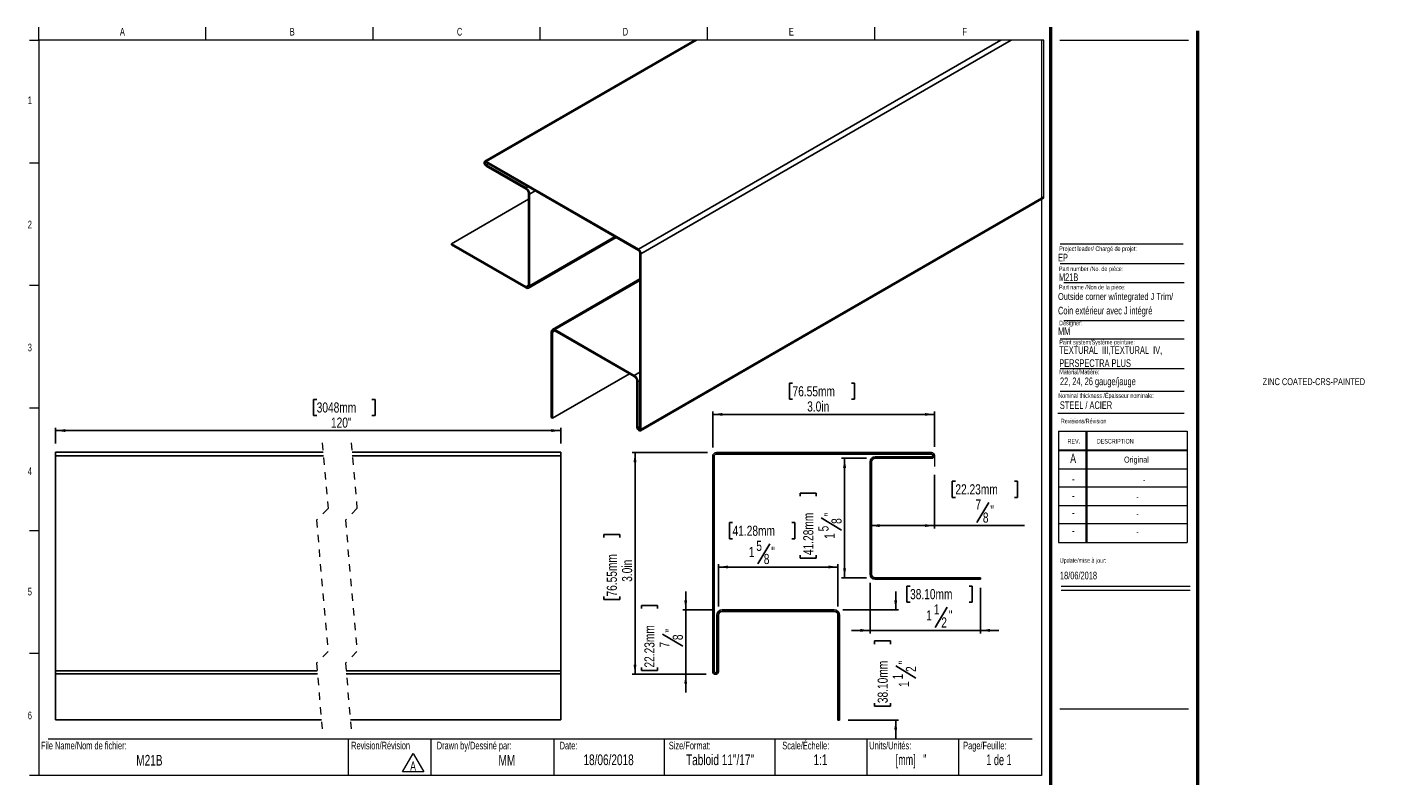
# Model space of a CAD drawing. Header units: inches. Extents: x 0.5 to 42.6, y 0.4 to 26.3.
import ezdxf

# ---------------------------------------------------------------- set-up
doc = ezdxf.new("R2010")
doc.units = ezdxf.units.IN
doc.header["$MEASUREMENT"] = 0
doc.linetypes.add('HIDDEN', pattern=[0.075, 0.05, -0.025])
doc.layers.add('FORMAT', color=7, linetype='Continuous')
doc.styles.add('SLDTEXTSTYLE0', font='TXT', dxfattribs={"width": 0.7})
doc.styles.add('SLDTEXTSTYLE1', font='TXT', dxfattribs={"width": 0.633333})
doc.styles.add('SLDTEXTSTYLE2', font='TXT', dxfattribs={"width": 0.625})
doc.styles.add('SLDTEXTSTYLE3', font='TXT', dxfattribs={"width": 0.75})
doc.dimstyles.new('SLDDIMSTYLE0', dxfattribs={"dimtxt": 0.137795, "dimasz": 0.13, "dimexe": 0, "dimexo": 0.0625, "dimgap": 0.034449, "dimtad": 1, "dimdec": 1, "dimrnd": 1e-09, "dimzin": 4, "dimdsep": 46, "dimlunit": 5, "dimtxsty": 'SLDTEXTSTYLE3', "dimsah": 1, "dimcen": 0.09, "dimadec": 0, "dimazin": 1, "dimtfac": 1, "dimtdec": 1, "dimtofl": 0, "dimtmove": 0, "dimatfit": 3, "dimfxl": 1, "dimfrac": 2, "dimtolj": 1, "dimtzin": 12, "dimarcsym": 0})
doc.dimstyles.new('SLDDIMSTYLE1', dxfattribs={"dimtxt": 0.137795, "dimasz": 0.13, "dimexe": 0, "dimexo": 0.0625, "dimgap": 0.034449, "dimtad": 1, "dimdec": 6, "dimrnd": 1e-09, "dimzin": 12, "dimdsep": 46, "dimlunit": 5, "dimtxsty": 'SLDTEXTSTYLE3', "dimsah": 1, "dimcen": 0.09, "dimadec": 0, "dimazin": 3, "dimtfac": 1, "dimtdec": 1, "dimtofl": 0, "dimtmove": 0, "dimatfit": 3, "dimfxl": 1, "dimfrac": 2, "dimtolj": 1, "dimtzin": 12, "dimarcsym": 0})
doc.dimstyles.new('SLDDIMSTYLE2', dxfattribs={"dimtxt": 0.137795, "dimasz": 0.13, "dimexe": 0, "dimexo": 0.0625, "dimgap": 0.034449, "dimtad": 1, "dimdec": 6, "dimrnd": 1e-09, "dimzin": 12, "dimdsep": 46, "dimlunit": 5, "dimtxsty": 'SLDTEXTSTYLE3', "dimsah": 1, "dimcen": 0.09, "dimadec": 0, "dimazin": 3, "dimtfac": 1, "dimtdec": 1, "dimtmove": 0, "dimatfit": 0, "dimfxl": 1, "dimfrac": 2, "dimtolj": 1, "dimtzin": 12, "dimarcsym": 0})
doc.dimstyles.new('SLDDIMSTYLE3', dxfattribs={"dimtxt": 0.137795, "dimasz": 0.13, "dimexe": 0, "dimexo": 0.0625, "dimgap": 0.034449, "dimtad": 0, "dimdec": 6, "dimrnd": 1e-09, "dimzin": 12, "dimdsep": 46, "dimlunit": 5, "dimtxsty": 'SLDTEXTSTYLE3', "dimsah": 1, "dimcen": 0.09, "dimadec": 0, "dimazin": 3, "dimtfac": 1, "dimtdec": 1, "dimtmove": 0, "dimatfit": 0, "dimfxl": 1, "dimfrac": 2, "dimtolj": 1, "dimtzin": 12, "dimarcsym": 0})
doc.dimstyles.new('SLDDIMSTYLE4', dxfattribs={"dimtxt": 0.137795, "dimasz": 0.13, "dimexe": 0, "dimexo": 0.0625, "dimgap": 0.034449, "dimtad": 1, "dimdec": 1, "dimrnd": 1e-09, "dimzin": 12, "dimdsep": 46, "dimlunit": 5, "dimtxsty": 'SLDTEXTSTYLE3', "dimsah": 1, "dimcen": 0.09, "dimadec": 0, "dimazin": 3, "dimtfac": 1, "dimtdec": 1, "dimtofl": 0, "dimtmove": 0, "dimatfit": 3, "dimfxl": 1, "dimfrac": 2, "dimtolj": 1, "dimtzin": 12, "dimarcsym": 0})

# ---------------------------------------------------------------- blocks, each defined once
blk = doc.blocks.new('SW_NOTE_0')
at = {"color": 0, "linetype": 'Continuous', "lineweight": 0}
for p, q in [((-0.097, 0.017), (0.049, 0.27)), ((0.049, 0.27), (0.195, 0.017)), ((0.195, 0.017), (-0.097, 0.017))]:
    blk.add_line(p, q, dxfattribs=at)
at = {"color": 0, "linetype": 'Continuous', "lineweight": 0, "insert": (0.049, 0.161), "char_height": 0.125, "attachment_point": 2, "style": 'SLDTEXTSTYLE0'}
blk.add_mtext('A', dxfattribs=at)
blk = doc.blocks.new('SW_NOTE_1')
at = {"layer": 'FORMAT', "color": 0, "char_height": 0.10417, "attachment_point": 1, "style": 'SLDTEXTSTYLE0'}
for s, insert in [('TEXTURAL  III,TEXTURAL  IV,', (0, 0.134)), ('PERSPECTRA PLUS', (0, -0.044))]:
    blk.add_mtext(s, dxfattribs=dict(at, insert=insert))
blk = doc.blocks.new('_D')
at = {"layer": 'FORMAT'}
for p, q in [((10.869, 5.854), (10.827, 5.854)), ((10.827, 5.854), (10.827, 5.635)), ((11.671, 5.854), (11.713, 5.854)), ((11.713, 5.854), (11.713, 5.635)), ((10.827, 5.635), (10.869, 5.635)), ((11.713, 5.635), (11.671, 5.635)), ((9.784, 4.977), (9.784, 5.468)), ((12.797, 5.429), (9.784, 5.429)), ((12.797, 4.989), (12.797, 5.468))]:
    blk.add_line(p, q, dxfattribs=at)
for points in [[(9.784, 5.429), (9.914, 5.409), (9.914, 5.449)], [(12.797, 5.429), (12.667, 5.449), (12.667, 5.409)]]:
    blk.add_solid(points, dxfattribs=at)
at = {"layer": 'FORMAT', "char_height": 0.1378, "attachment_point": 1, "style": 'SLDTEXTSTYLE3'}
for s, insert in [('76.55mm', (10.869, 5.812)), ('3.0in', (11.068, 5.606))]:
    blk.add_mtext(s, dxfattribs=dict(at, insert=insert))
blk = doc.blocks.new('_D_1')
at = {"layer": 'FORMAT'}
for p, q in [((9.715, 4.909), (8.689, 4.909)), ((8.728, 1.896), (8.728, 4.909)), ((8.303, 3.756), (8.303, 3.798)), ((8.303, 3.798), (8.522, 3.798)), ((8.522, 3.798), (8.522, 3.756)), ((8.303, 2.953), (8.303, 2.911)), ((8.522, 2.911), (8.522, 2.953)), ((8.303, 2.911), (8.522, 2.911)), ((9.694, 1.896), (8.689, 1.896))]:
    blk.add_line(p, q, dxfattribs=at)
for points in [[(8.728, 4.909), (8.708, 4.779), (8.748, 4.779)], [(8.728, 1.896), (8.748, 2.026), (8.708, 2.026)]]:
    blk.add_solid(points, dxfattribs=at)
at = {"layer": 'FORMAT', "char_height": 0.1378, "attachment_point": 1, "rotation": 90, "style": 'SLDTEXTSTYLE3'}
for s, insert in [('76.55mm', (8.344, 2.953)), ('3.0in', (8.551, 3.153))]:
    blk.add_mtext(s, dxfattribs=dict(at, insert=insert))
blk = doc.blocks.new('_D_2')
at = {"layer": 'FORMAT'}
for p, q in [((12.797, 4.605), (12.797, 3.878)), ((13.082, 4.52), (13.04, 4.52)), ((13.04, 4.52), (13.04, 4.301)), ((13.885, 4.52), (13.927, 4.52)), ((13.927, 4.52), (13.927, 4.301)), ((13.04, 4.301), (13.082, 4.301)), ((13.927, 4.301), (13.885, 4.301)), ((13.538, 4.233), (13.373, 3.957)), ((12.797, 3.917), (11.922, 3.917)), ((12.797, 3.917), (14.02, 3.917))]:
    blk.add_line(p, q, dxfattribs=at)
for points in [[(11.922, 3.917), (12.052, 3.897), (12.052, 3.937)], [(12.797, 3.917), (12.667, 3.937), (12.667, 3.897)]]:
    blk.add_solid(points, dxfattribs=at)
at = {"layer": 'FORMAT', "attachment_point": 1, "style": 'SLDTEXTSTYLE3'}
for s, insert, char_height in [('22.23mm', (13.082, 4.479), 0.1378), ('7', (13.354, 4.273), 0.138), ('8', (13.455, 4.095), 0.138), ('"', (13.557, 4.192), 0.138)]:
    blk.add_mtext(s, dxfattribs=dict(at, insert=insert, char_height=char_height))
blk = doc.blocks.new('_D_3')
at = {"layer": 'FORMAT'}
for p, q in [((9.417, 2.771), (9.417, 3.021)), ((8.814, 2.79), (8.814, 2.832)), ((8.814, 2.832), (9.033, 2.832)), ((9.033, 2.832), (9.033, 2.79)), ((9.793, 2.771), (9.378, 2.771)), ((9.417, 2.771), (9.417, 1.896)), ((9.101, 2.442), (9.377, 2.277)), ((8.814, 1.987), (8.814, 1.945)), ((8.814, 1.945), (9.033, 1.945)), ((9.033, 1.945), (9.033, 1.987)), ((9.694, 1.896), (9.378, 1.896)), ((9.417, 1.896), (9.417, 1.646))]:
    blk.add_line(p, q, dxfattribs=at)
for points in [[(9.417, 2.771), (9.437, 2.901), (9.397, 2.901)], [(9.417, 1.896), (9.397, 1.766), (9.437, 1.766)]]:
    blk.add_solid(points, dxfattribs=at)
at = {"layer": 'FORMAT', "attachment_point": 1, "rotation": 90, "style": 'SLDTEXTSTYLE3'}
for s, insert, char_height in [('22.23mm', (8.855, 1.987), 0.1378), ('"', (9.142, 2.462), 0.138), ('8', (9.24, 2.36), 0.138), ('7', (9.062, 2.258), 0.138)]:
    blk.add_mtext(s, dxfattribs=dict(at, insert=insert, char_height=char_height))
blk = doc.blocks.new('_D_4')
at = {"layer": 'FORMAT'}
for p, q in [((11.874, 4.832), (11.536, 4.832)), ((11.576, 4.832), (11.576, 3.207)), ((10.973, 4.318), (10.973, 4.36)), ((10.973, 4.36), (11.191, 4.36)), ((11.191, 4.36), (11.191, 4.318)), ((11.26, 4.022), (11.535, 3.857)), ((10.973, 3.516), (10.973, 3.474)), ((11.191, 3.474), (11.191, 3.516)), ((10.973, 3.474), (11.191, 3.474)), ((11.874, 3.207), (11.536, 3.207))]:
    blk.add_line(p, q, dxfattribs=at)
for points in [[(11.576, 4.832), (11.556, 4.702), (11.596, 4.702)], [(11.576, 3.207), (11.596, 3.337), (11.556, 3.337)]]:
    blk.add_solid(points, dxfattribs=at)
at = {"layer": 'FORMAT', "attachment_point": 1, "rotation": 90, "style": 'SLDTEXTSTYLE3'}
for s, insert, char_height in [('41.28mm', (11.014, 3.516), 0.1378), ('"', (11.301, 4.041), 0.138), ('5', (11.22, 3.838), 0.138), ('8', (11.398, 3.94), 0.138), ('1', (11.303, 3.736), 0.138)]:
    blk.add_mtext(s, dxfattribs=dict(at, insert=insert, char_height=char_height))
blk = doc.blocks.new('_D_5')
at = {"layer": 'FORMAT'}
for p, q in [((10.054, 3.958), (10.012, 3.958)), ((10.012, 3.958), (10.012, 3.739)), ((10.857, 3.958), (10.899, 3.958)), ((10.899, 3.958), (10.899, 3.739)), ((10.012, 3.739), (10.054, 3.739)), ((10.899, 3.739), (10.857, 3.739)), ((10.56, 3.67), (10.395, 3.395)), ((9.861, 2.819), (9.861, 3.394)), ((9.861, 3.354), (11.486, 3.354)), ((11.486, 2.819), (11.486, 3.394))]:
    blk.add_line(p, q, dxfattribs=at)
for points in [[(9.861, 3.354), (9.991, 3.334), (9.991, 3.374)], [(11.486, 3.354), (11.356, 3.374), (11.356, 3.334)]]:
    blk.add_solid(points, dxfattribs=at)
at = {"layer": 'FORMAT', "attachment_point": 1, "style": 'SLDTEXTSTYLE3'}
for s, insert, char_height in [('41.28mm', (10.054, 3.916), 0.1378), ('5', (10.376, 3.71), 0.138), ('1', (10.274, 3.628), 0.138), ('8', (10.478, 3.532), 0.138), ('"', (10.58, 3.63), 0.138)]:
    blk.add_mtext(s, dxfattribs=dict(at, insert=insert, char_height=char_height))
blk = doc.blocks.new('_D_6')
at = {"layer": 'FORMAT'}
for p, q in [((11.922, 3.139), (11.922, 2.452)), ((12.466, 3.095), (12.424, 3.095)), ((12.424, 3.095), (12.424, 2.876)), ((13.269, 3.095), (13.311, 3.095)), ((13.311, 3.095), (13.311, 2.876)), ((13.422, 3.069), (13.422, 2.452)), ((12.424, 2.876), (12.466, 2.876)), ((12.972, 2.808), (12.807, 2.532)), ((13.311, 2.876), (13.269, 2.876)), ((11.922, 2.492), (11.672, 2.492)), ((11.922, 2.492), (13.422, 2.492)), ((13.422, 2.492), (13.672, 2.492))]:
    blk.add_line(p, q, dxfattribs=at)
for points in [[(11.922, 2.492), (11.792, 2.512), (11.792, 2.472)], [(13.422, 2.492), (13.552, 2.472), (13.552, 2.512)]]:
    blk.add_solid(points, dxfattribs=at)
at = {"layer": 'FORMAT', "attachment_point": 1, "style": 'SLDTEXTSTYLE3'}
for s, insert, char_height in [('38.10mm', (12.466, 3.054), 0.1378), ('1', (12.788, 2.847), 0.138), ('"', (12.992, 2.767), 0.138), ('1', (12.686, 2.765), 0.138), ('2', (12.89, 2.669), 0.138)]:
    blk.add_mtext(s, dxfattribs=dict(at, insert=insert, char_height=char_height))
blk = doc.blocks.new('_D_7')
at = {"layer": 'FORMAT'}
for p, q in [((12.271, 2.771), (12.271, 3.021)), ((11.554, 2.771), (12.31, 2.771)), ((11.983, 2.306), (11.983, 2.348)), ((11.983, 2.348), (12.202, 2.348)), ((12.202, 2.348), (12.202, 2.306)), ((12.271, 2.01), (12.546, 1.844)), ((11.983, 1.503), (11.983, 1.461)), ((12.202, 1.461), (12.202, 1.503)), ((11.983, 1.461), (12.202, 1.461)), ((11.624, 1.271), (12.31, 1.271)), ((12.271, 1.271), (12.271, 1.021))]:
    blk.add_line(p, q, dxfattribs=at)
for points in [[(12.271, 2.771), (12.291, 2.901), (12.251, 2.901)], [(12.271, 1.271), (12.251, 1.141), (12.291, 1.141)]]:
    blk.add_solid(points, dxfattribs=at)
at = {"layer": 'FORMAT', "attachment_point": 1, "rotation": 90, "style": 'SLDTEXTSTYLE3'}
for s, insert, char_height in [('38.10mm', (12.025, 1.503), 0.1378), ('"', (12.311, 2.029), 0.138), ('1', (12.231, 1.825), 0.138), ('2', (12.409, 1.927), 0.138), ('1', (12.313, 1.723), 0.138)]:
    blk.add_mtext(s, dxfattribs=dict(at, insert=insert, char_height=char_height))
blk = doc.blocks.new('_D_8')
at = {"layer": 'FORMAT'}
for p, q in [((4.402, 5.633), (4.36, 5.633)), ((4.36, 5.633), (4.36, 5.415)), ((5.153, 5.633), (5.195, 5.633)), ((5.195, 5.633), (5.195, 5.415)), ((4.36, 5.415), (4.402, 5.415)), ((5.195, 5.415), (5.153, 5.415)), ((0.854, 5.034), (0.854, 5.248)), ((0.854, 5.209), (7.722, 5.209)), ((7.722, 5.034), (7.722, 5.248))]:
    blk.add_line(p, q, dxfattribs=at)
for points in [[(0.854, 5.209), (0.984, 5.189), (0.984, 5.229)], [(7.722, 5.209), (7.592, 5.229), (7.592, 5.189)]]:
    blk.add_solid(points, dxfattribs=at)
at = {"layer": 'FORMAT', "char_height": 0.1378, "attachment_point": 1, "style": 'SLDTEXTSTYLE3'}
for s, insert in [('3048mm', (4.402, 5.592)), ('120"', (4.596, 5.386))]:
    blk.add_mtext(s, dxfattribs=dict(at, insert=insert))

msp = doc.modelspace()

# ---------------------------------------------------------------- linework, layer by layer
at = {"color": 7, "linetype": 'Continuous', "lineweight": 18}
for p, q in [((0.6262516, 10.5170732), (0.6262516, 10.6939449)), ((2.8970849, 10.5170732), (2.8970849, 10.6939449)), ((5.1679183, 10.5170732), (5.1679183, 10.6939449)), ((7.4387516, 10.5170732), (7.4387516, 10.6939449)), ((9.7095849, 10.6939449), (9.7095849, 10.5170732)), ((11.9804183, 10.6939449), (11.9804183, 10.5170732)), ((0.5012516, 10.5170732), (0.6262516, 10.5170732)), ((14.2512516, 10.5170732), (0.6262516, 10.5170732)), ((0.6262516, 10.5170732), (0.6262516, 0.5170732)), ((14.2512516, 10.5170732), (14.2512516, 0.5170732)), ((14.5012516, 10.5170732), (16.2512516, 10.5170732)), ((0.5012516, 8.8504065), (0.6262516, 8.8504065)), ((14.5052809, 7.4796461), (16.192868, 7.4796461)), ((14.5578273, 7.2228331), (16.192868, 7.2228331)), ((0.5012516, 7.1837398), (0.6262516, 7.1837398)), ((14.5578273, 6.7072972), (16.192868, 6.7072972)), ((14.5052809, 6.4574028), (16.192868, 6.4574028)), ((14.5052809, 6.0531641), (16.192868, 6.0531641)), ((14.5052809, 5.7453132), (16.192868, 5.7453132)), ((0.5012516, 5.5170732), (0.6262516, 5.5170732)), ((14.4754278, 5.446808), (16.192868, 5.446808)), ((14.4811999, 5.1987495), (16.2311999, 5.1987495)), ((14.4811999, 5.1987495), (14.4811999, 3.6887495)), ((14.8561999, 5.1987495), (14.8561999, 3.6887495)), ((14.8661999, 5.1987495), (14.8661999, 3.6887495)), ((16.2311999, 5.1987495), (16.2311999, 3.6887495)), ((14.4811999, 4.9487495), (16.2311999, 4.9487495)), ((14.4811999, 4.9387495), (16.2311999, 4.9387495)), ((14.4811999, 4.6887495), (16.2311999, 4.6887495)), ((16.2311999, 4.4387495), (14.4811999, 4.4387495)), ((14.4811999, 4.1887495), (16.2311999, 4.1887495)), ((16.2311999, 3.9387495), (14.4811999, 3.9387495)), ((0.5012516, 3.8504065), (0.6262516, 3.8504065)), ((14.4811999, 3.6887495), (16.2311999, 3.6887495)), ((14.5215385, 3.094666), (16.2715385, 3.094666)), ((14.5215385, 3.0386495), (16.2715385, 3.0386495)), ((0.5012516, 2.1837398), (0.6262516, 2.1837398)), ((0.7512516, 1.0170732), (14.1262516, 1.0170732)), ((4.8316802, 1.0170732), (4.8316802, 0.5170732)), ((5.9539324, 1.0170732), (5.9539324, 0.5170732)), ((7.6262516, 1.0170732), (7.6262516, 0.5170732)), ((9.1262516, 1.0170732), (9.1262516, 0.5170732)), ((10.6262516, 1.0170732), (10.6262516, 0.5170732)), ((11.8762516, 1.0170732), (11.8762516, 0.5170732)), ((13.1262516, 1.0170732), (13.1262516, 0.5170732)), ((0.6262516, 0.5170732), (0.5012516, 0.5170732)), ((14.2512516, 0.5170732), (0.6262516, 0.5170732))]:
    msp.add_line(p, q, dxfattribs=at)
at = {"color": 7, "linetype": 'Continuous', "lineweight": 50}
for p, q in [((14.3762516, 10.6939449), (14.3762516, 0.3920732)), ((16.3762516, 0.3920732), (16.3762516, 10.6420732))]:
    msp.add_line(p, q, dxfattribs=at)
at = {"color": 7, "linetype": 'Continuous', "lineweight": 25}
for p, q in [((9.5389085, 10.5170733), (6.6855731, 8.8698779)), ((6.7049611, 8.867956), (9.561624, 10.5170733)), ((8.7732516, 7.6739599), (13.6982004, 10.5170733)), ((8.8086061, 7.612722), (13.8396371, 10.5170733)), ((8.7732516, 7.6739599), (6.7049611, 8.867956)), ((8.7732516, 7.6576297), (6.7049611, 8.8516257)), ((6.7049611, 8.8209575), (7.2467626, 8.5081833)), ((6.7049611, 8.8046272), (7.2467626, 8.491853)), ((6.2356003, 7.7487051), (7.2821171, 8.3528475)), ((7.2821171, 8.4306151), (7.2821171, 7.1853896)), ((7.2962579, 8.4224511), (7.2962579, 7.1772256)), ((8.8005712, 5.2065858), (14.2834945, 8.3718083)), ((8.8086061, 5.2243405), (14.2834945, 8.384926)), ((7.2817604, 7.1451776), (8.4713471, 7.8319123)), ((6.2356003, 7.7323748), (6.2356003, 7.7487051)), ((7.2467626, 7.1649738), (6.2356003, 7.7487051)), ((7.2467626, 7.1486436), (6.2356003, 7.7323748)), ((8.7944653, 5.2325044), (8.7944653, 7.620886)), ((8.8086061, 5.2243405), (8.8086061, 7.612722)), ((8.7944653, 7.2718163), (7.605071, 6.5851966)), ((7.5905735, 5.3854936), (7.5905735, 6.5531462)), ((7.6047143, 5.3773296), (7.6047143, 6.5449823)), ((7.6400688, 6.5817306), (8.718406, 5.9592188)), ((7.6400688, 6.5654004), (8.718406, 5.9428885)), ((7.6047143, 5.3773296), (8.6514, 5.9815705)), ((8.7537604, 5.8816506), (8.7537604, 5.2560013)), ((8.767906, 5.8734867), (8.767906, 5.2478374)), ((7.6047143, 5.3773296), (7.5905735, 5.3854936)), ((0.8537452, 4.9161901), (4.4881501, 4.9161901)), ((0.8537452, 4.86619), (0.8537452, 4.9161901)), ((0.8537452, 4.86619), (4.4925571, 4.86619)), ((0.8537452, 1.9411901), (0.8537452, 4.86619)), ((4.8818514, 4.9161901), (7.7216607, 4.9161901)), ((4.8862584, 4.86619), (7.7216607, 4.86619)), ((7.7216607, 4.86619), (7.7216607, 4.9161901)), ((7.7216607, 1.9411901), (7.7216607, 4.86619)), ((9.7835248, 1.9343003), (9.7835248, 4.8593003)), ((9.8035248, 1.9343003), (9.8035248, 4.8593003)), ((9.8335248, 4.9093003), (12.7585248, 4.9093003)), ((9.8335248, 4.8893003), (12.7585248, 4.8893003)), ((12.7585248, 4.8517412), (11.9923044, 4.8517412)), ((12.7585248, 4.8317412), (11.9923044, 4.8317412)), ((11.9223044, 4.7817412), (11.9223044, 3.2567412)), ((11.9423044, 4.7817412), (11.9423044, 3.2567412)), ((11.9923044, 3.2067412), (13.4223044, 3.2067412)), ((11.9923044, 3.1867412), (13.4223044, 3.1867412)), ((13.4223044, 3.1867412), (13.4223044, 3.2067412)), ((11.4360839, 2.7705207), (9.9110839, 2.7705207)), ((9.8410839, 2.7005207), (9.8410839, 1.9343003)), ((9.8610839, 2.7005207), (9.8610839, 1.9343003)), ((11.4360839, 2.7505207), (9.9110839, 2.7505207)), ((11.4860839, 1.2705207), (11.4860839, 2.7005207)), ((11.5060839, 1.2705207), (11.5060839, 2.7005207)), ((0.8537452, 1.9024105), (0.8537452, 1.9411901)), ((0.8537452, 1.9411901), (4.4076229, 1.9411901)), ((0.8537452, 1.9024105), (4.4110396, 1.9024105)), ((0.8537452, 1.2774104), (0.8537452, 1.9024105)), ((4.8013194, 1.9411901), (7.7216607, 1.9411901)), ((4.8047408, 1.9024105), (7.7216607, 1.9024105)), ((7.7216607, 1.9024105), (7.7216607, 1.9411901)), ((7.7216607, 1.2774104), (7.7216607, 1.9024105)), ((0.8537452, 1.2774104), (4.4661199, 1.2774104)), ((4.8598211, 1.2774104), (7.7216607, 1.2774104)), ((11.4860839, 1.2705207), (11.5060839, 1.2705207))]:
    msp.add_line(p, q, dxfattribs=at)
at = {"color": 8, "linetype": 'Continuous', "lineweight": 25}
for p, q in [((6.7049611, 8.8209575), (6.731525, 8.8362928)), ((7.2467626, 8.5081833), (7.2733266, 8.5235186)), ((7.2962579, 8.4224511), (7.3723266, 8.4663638)), ((7.2962579, 7.1772256), (8.4508421, 7.8437511)), ((7.6400688, 6.5817306), (8.7944653, 7.2481481)), ((7.2467626, 7.1649738), (7.2821171, 7.1853849)), ((7.6047143, 6.5449823), (7.6400735, 6.5653957)), ((8.718406, 5.9592188), (8.7944653, 6.0031244)), ((8.767906, 5.8734867), (8.7944653, 5.8888196)), ((8.767906, 5.2478374), (8.7944653, 5.263168))]:
    msp.add_line(p, q, dxfattribs=at)
at = {"color": 7, "linetype": 'HIDDEN', "lineweight": 18}
for p, q in [((4.477136, 5.04119), (4.5558762, 4.1477353)), ((4.8708368, 5.04119), (4.949577, 4.1477353)), ((4.5558762, 4.1477353), (4.3983959, 3.990255)), ((4.949577, 4.1477353), (4.7920967, 3.990255)), ((4.3983959, 3.990255), (4.5558762, 2.2033455)), ((4.7920967, 3.990255), (4.949577, 2.2033455)), ((4.5558762, 2.2033455), (4.3983959, 2.0458652)), ((4.3983959, 2.0458652), (4.477136, 1.1524105)), ((4.949577, 2.2033455), (4.7920967, 2.0458652)), ((4.7920967, 2.0458652), (4.8708368, 1.1524105))]:
    msp.add_line(p, q, dxfattribs=at)
at = {"color": 7, "linetype": 'Continuous', "lineweight": 18, "flags": 128}
msp.add_lwpolyline([(14.2834945, 8.3718083), (14.2834945, 8.384926), (14.2834945, 10.5170733), (13.8396371, 10.5170733), (13.6982004, 10.5170733), (9.561624, 10.5170733), (9.5389085, 10.5170733)], dxfattribs=at)
at = {"color": 7, "linetype": 'Continuous', "lineweight": 25, "flags": 128}
for points in [[(6.7049611, 8.867956), (6.6944669, 8.871605), (6.6855731, 8.8698755), (6.6796267, 8.8630351), (6.6775429, 8.8521208), (6.6796267, 8.838799), (6.6855731, 8.8250946), (6.6944669, 8.8130939), (6.7049611, 8.8046272)], [(6.7049611, 8.8516257), (6.6998829, 8.8533927), (6.6955745, 8.852555), (6.6926928, 8.8492415), (6.6916838, 8.8439569), (6.6926928, 8.837506), (6.6955745, 8.8308697), (6.6998829, 8.8250594), (6.7049611, 8.8209575)], [(8.7537604, 5.2560013), (8.755849, 5.2426771), (8.7617953, 5.2289727), (8.7706891, 5.2169744), (8.7811833, 5.2085053), (8.7916774, 5.2048587), (8.8005712, 5.2065858), (8.8065176, 5.2134286), (8.8086061, 5.2243405)], [(8.767906, 5.2478374), (8.768915, 5.2413841), (8.771792, 5.2347478), (8.7761005, 5.2289375), (8.7811833, 5.2248356), (8.7862661, 5.2230709), (8.7905745, 5.2239063), (8.7934515, 5.2272198), (8.7944653, 5.2325044)]]:
    msp.add_lwpolyline(points, dxfattribs=at)
at = {"color": 7, "linetype": 'Continuous', "lineweight": 25}
for centre, radius, start, end in [((7.1888054, 8.4175696), 0.1075633, 2.601143, 57.39670512), ((7.2053674, 8.4271298), 0.0768288, 2.60011982, 57.39812604), ((8.7318179, 7.6092145), 0.0768683, 2.61537151, 57.38287435), ((8.7483799, 7.6187746), 0.0461337, 2.62315666, 57.37601719), ((7.2605647, 7.1818925), 0.0218343, 230.79275815, 9.21660157), ((7.2660854, 7.1723288), 0.0305673, 230.79194444, 9.21835637), ((7.6207464, 6.5580443), 0.0305679, 50.79378781, 189.22058721), ((7.6262671, 6.5484807), 0.0218349, 50.79533887, 189.21972463), ((8.6604394, 5.8685939), 0.1075779, 2.6068023, 57.39575068), ((8.6770107, 5.8781653), 0.0768288, 2.60011982, 57.39812604), ((9.8335248, 4.8593003), 0.05, 90, 180), ((9.8335248, 4.8593003), 0.03, 90, 180), ((11.9923044, 4.7817412), 0.07, 90, 180), ((11.9923044, 4.7817412), 0.05, 90, 180), ((12.7585248, 4.8705207), 0.0387795, 270, 90), ((12.7585248, 4.8705207), 0.0187795, 270, 90), ((11.9923044, 3.2567412), 0.07, 180, 270), ((11.9923044, 3.2567412), 0.05, 180, 270), ((9.9110839, 2.7005207), 0.07, 90, 180), ((11.4360839, 2.7005207), 0.07, 0, 90), ((9.9110839, 2.7005207), 0.05, 90, 180), ((11.4360839, 2.7005207), 0.05, 0, 90), ((9.8223044, 1.9343003), 0.0387795, 180, 0), ((9.8223044, 1.9343003), 0.0187795, 180, 0)]:
    msp.add_arc(centre, radius, start, end, dxfattribs=at)
at = {"layer": 'FORMAT', "color": 250, "lineweight": 18, "true_color": 0x454545}
msp.add_line((14.5052809, 7.7477891), (16.1756542, 7.7477891), dxfattribs=at)
at = {"layer": 'FORMAT', "lineweight": 18}
for p, q in [((12.7973044, 4.8705207), (12.7973044, 4.7226932)), ((9.8223044, 1.8955207), (9.8121435, 1.8955207)), ((14.5012516, 1.4265536), (16.2512516, 1.4265536))]:
    msp.add_line(p, q, dxfattribs=at)

# ---------------------------------------------------------------- block references
at = {"color": 7, "linetype": 'Continuous', "lineweight": 0}
msp.add_blockref('SW_NOTE_0', (5.6629239, 0.5500403), dxfattribs=at)
at = {"layer": 'FORMAT'}
msp.add_blockref('SW_NOTE_1', (14.4936793, 6.2219515), dxfattribs=at)

# ---------------------------------------------------------------- texts
at = {"color": 7, "linetype": 'Continuous', "lineweight": 0}
for s, insert, char_height, attachment_point, style in [('A', (1.7614258, 10.6839024), 0.1041667, 2, 'SLDTEXTSTYLE0'), ('B', (4.0695891, 10.6839024), 0.1041667, 2, 'SLDTEXTSTYLE0'), ('C', (6.3441318, 10.6839024), 0.1041667, 2, 'SLDTEXTSTYLE0'), ('D', (8.5974733, 10.6839024), 0.1041667, 2, 'SLDTEXTSTYLE0'), ('E', (10.8526565, 10.6839024), 0.1041667, 2, 'SLDTEXTSTYLE0'), ('F', (13.2074254, 10.6839024), 0.1041667, 2, 'SLDTEXTSTYLE0'), ('1', (0.5037246, 9.7518248), 0.1041667, 2, 'SLDTEXTSTYLE0'), ('2', (0.5037246, 8.0618626), 0.1041667, 2, 'SLDTEXTSTYLE0'), ('EP', (14.4770103, 7.6126145), 0.10416667, 1, 'SLDTEXTSTYLE0'), ('Project leader/ Chargé de projet:', (14.4927736, 7.7128037), 0.0625, 1, 'SLDTEXTSTYLE0'), ('Part number /No. de pièce:', (14.4892638, 7.4395042), 0.0625, 1, 'SLDTEXTSTYLE0'), ('M21B', (14.4892638, 7.3462932), 0.10416667, 1, 'SLDTEXTSTYLE0'), ('Designer:', (14.4927736, 6.7027068), 0.0625, 1, 'SLDTEXTSTYLE0'), ('MM', (14.4770103, 6.6115619), 0.10416667, 1, 'SLDTEXTSTYLE0'), ('3', (0.5037246, 6.3910002), 0.1041667, 2, 'SLDTEXTSTYLE0'), ('Paint system/Système peinture:', (14.4936793, 6.4423393), 0.0625, 1, 'SLDTEXTSTYLE0'), ('ZINC COATED-CRS-PAINTED', (17.2579034, 5.920721), 0.09375, 1, 'SLDTEXTSTYLE0'), ('Nominal thickness /Épaisseur nominale:', (14.4802784, 5.7152135), 0.0625, 1, 'SLDTEXTSTYLE0'), ('STEEL / ACIER', (14.5019361, 5.6065758), 0.104166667, 1, 'SLDTEXTSTYLE0'), ('Revisions/Révision', (14.5156012, 5.3694188), 0.0625, 1, 'SLDTEXTSTYLE0'), ('REV.', (14.6062312, 5.0951297), 0.0625, 1, 'SLDTEXTSTYLE0'), ('DESCRIPTION', (15.0041424, 5.0951297), 0.0625, 1, 'SLDTEXTSTYLE0'), ('A', (14.6820414, 4.8942809), 0.125, 2, 'SLDTEXTSTYLE0'), ('Original', (15.5419694, 4.8554617), 0.08333333, 2, 'SLDTEXTSTYLE0'), ('4', (0.5037246, 4.7085424), 0.1041667, 2, 'SLDTEXTSTYLE0'), ('-', (14.6833579, 4.6174037), 0.125, 2, 'SLDTEXTSTYLE0'), ('-', (15.6471739, 4.5785845), 0.0833333, 2, 'SLDTEXTSTYLE0'), ('-', (14.6833579, 4.3881653), 0.125, 2, 'SLDTEXTSTYLE0'), ('-', (15.5556728, 4.3493461), 0.0833333, 2, 'SLDTEXTSTYLE0'), ('-', (14.6833579, 4.1569001), 0.125, 2, 'SLDTEXTSTYLE0'), ('-', (15.5556728, 4.118081), 0.0833333, 2, 'SLDTEXTSTYLE0'), ('-', (14.6833579, 3.9142956), 0.125, 2, 'SLDTEXTSTYLE0'), ('-', (15.5556728, 3.8754764), 0.0833333, 2, 'SLDTEXTSTYLE0'), ('Update/mise à jour:', (14.5009021, 3.4746831), 0.0625, 1, 'SLDTEXTSTYLE0'), ('18/06/2018', (14.5029298, 3.2903145), 0.10416667, 1, 'SLDTEXTSTYLE0'), ('5', (0.5037246, 3.0715769), 0.1041667, 2, 'SLDTEXTSTYLE0'), ('6', (0.5037246, 1.3878409), 0.1041667, 2, 'SLDTEXTSTYLE0'), ('File Name/Nom de fichier:', (0.6549319, 0.9786785), 0.104166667, 1, 'SLDTEXTSTYLE0'), ('Revision/Révision', (4.8700984, 0.9786785), 0.104166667, 1, 'SLDTEXTSTYLE0'), ('Drawn by/Dessiné par:', (6.0332993, 0.9786785), 0.104166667, 1, 'SLDTEXTSTYLE0'), ('Date:', (7.7035091, 0.9786785), 0.10416667, 1, 'SLDTEXTSTYLE0'), ('Size/Format:', (9.1875093, 0.9786785), 0.104166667, 1, 'SLDTEXTSTYLE0'), ('Scale/Échelle:', (10.7293877, 0.9786785), 0.104166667, 1, 'SLDTEXTSTYLE0'), ('Units/Unités:', (11.9111167, 0.9786785), 0.104166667, 1, 'SLDTEXTSTYLE0'), ('Page/Feuille:', (13.1879976, 0.9786785), 0.104166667, 1, 'SLDTEXTSTYLE0'), ('M21B', (2.1283142, 0.7993968), 0.14583333, 2, 'SLDTEXTSTYLE0'), ('MM', (6.9863934, 0.7993968), 0.14583333, 2, 'SLDTEXTSTYLE0'), ('18/06/2018', (8.3687858, 0.805962), 0.14583333, 2, 'SLDTEXTSTYLE0'), ('Tabloid 11"/17"', (9.8831067, 0.805962), 0.145833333, 2, 'SLDTEXTSTYLE0'), ('1:1', (11.2474421, 0.805962), 0.14583333, 2, 'SLDTEXTSTYLE0'), ('[mm]   "', (12.4789981, 0.805962), 0.14583333, 2, 'SLDTEXTSTYLE2'), ('1 de 1', (13.6742198, 0.805962), 0.14583333, 2, 'SLDTEXTSTYLE1')]:
    msp.add_mtext(s, dxfattribs=dict(at, insert=insert, char_height=char_height, attachment_point=attachment_point, style=style))
at = {"layer": 'FORMAT', "attachment_point": 1, "style": 'SLDTEXTSTYLE0'}
for s, insert, char_height in [('Part name /Non de la pièce:', (14.4892638, 7.1904184), 0.0625), ('Outside corner w/integrated J Trim/', (14.4770103, 7.0789467), 0.09375), ('Coin extérieur avec J intégré', (14.4770103, 6.8922265), 0.104166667), ('Material/Matière:', (14.4936793, 6.0368173), 0.0625), ('22, 24, 26 gauge/jauge', (14.503118, 5.9304258), 0.104166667)]:
    msp.add_mtext(s, dxfattribs=dict(at, insert=insert, char_height=char_height))

# ---------------------------------------------------------------- dimensions: what is measured, and where the dimension line sits
at = {"layer": 'FORMAT'}
for base, p1, p2, dimstyle, picture, middle in [((9.7835248, 5.4286691), (12.7973044, 4.8705207), (9.7835248, 4.8593003), 'SLDDIMSTYLE0', '_D', (11.2700761, 5.4286691)), ((11.9223044, 3.9170739), (12.7973044, 4.7226932), (11.9223044, 3.2567412), 'SLDDIMSTYLE1', '_D_2', (13.4837518, 3.9170739)), ((11.4860839, 3.3544143), (9.8610839, 2.7005207), (11.4860839, 2.7005207), 'SLDDIMSTYLE1', '_D_5', (10.455333, 3.3544143))]:
    dim = msp.add_linear_dim(base=base, p1=p1, p2=p2, dimstyle=dimstyle, dxfattribs=at)
    dim.commit()
    dim.dimension.update_dxf_attribs({"geometry": picture, "text_midpoint": middle, "dimtype": 160})
dim = msp.add_linear_dim(base=(7.7216588, 5.2085177), p1=(0.8537471, 4.91619), p2=(7.7216588, 4.91619), text='120"', dimstyle='SLDDIMSTYLE4', dxfattribs=at)
dim.commit()
dim.dimension.update_dxf_attribs({"geometry": '_D_8', "text_midpoint": (4.7775011, 5.2085177), "dimtype": 160})
for base, p1, p2, angle, dimstyle, picture, middle in [((8.7282851, 4.9093003), (9.8121435, 1.8955207), (9.8335248, 4.9093003), 90, 'SLDDIMSTYLE0', '_D_1', (8.7282851, 3.3544143)), ((11.5757893, 3.2067412), (11.9923044, 4.8317412), (11.9923044, 3.2067412), 90, 'SLDDIMSTYLE1', '_D_4', (11.5757893, 3.9170739)), ((13.4223044, 2.4915884), (11.9223044, 3.2567412), (13.4223044, 3.1867412), 0, 'SLDDIMSTYLE2', '_D_6', (12.8672323, 2.4915884)), ((9.4173831, 1.8955207), (9.9110839, 2.7705207), (9.8121435, 1.8955207), 90, 'SLDDIMSTYLE2', '_D_3', (9.4173831, 2.388236)), ((12.2709563, 1.2705207), (11.4360839, 2.7705207), (11.5060839, 1.2705207), 90, 'SLDDIMSTYLE3', '_D_7', (12.2709563, 1.9044425))]:
    dim = msp.add_linear_dim(base=base, p1=p1, p2=p2, angle=angle, dimstyle=dimstyle, dxfattribs=at)
    dim.commit()
    dim.dimension.update_dxf_attribs({"geometry": picture, "text_midpoint": middle, "dimtype": 160})

doc.saveas('drawing.dxf')
